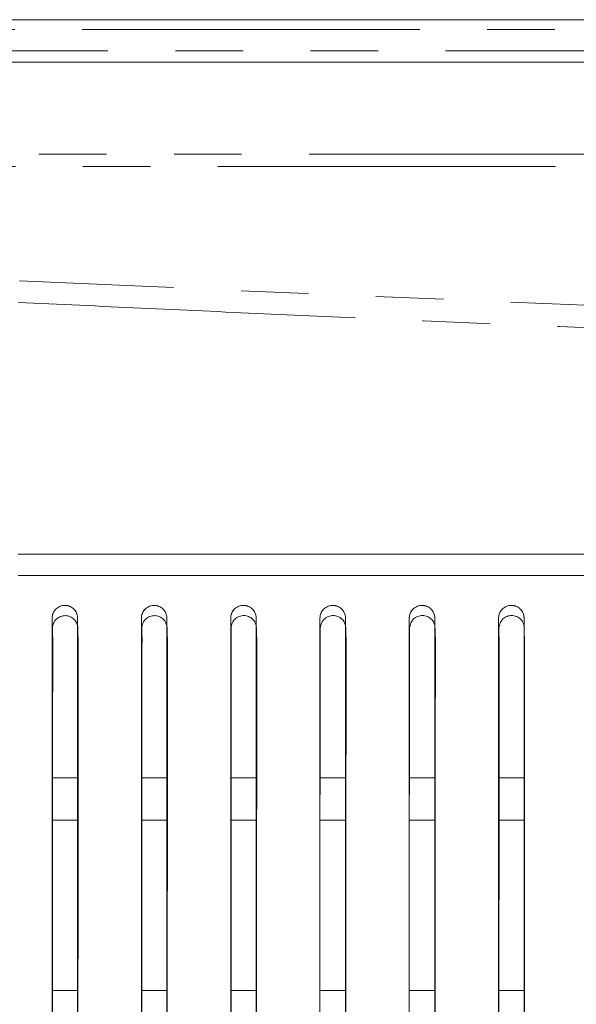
# Model space of a CAD drawing. Header units: millimetres. Extents: x 19 to 844, y 7 to 552.
# Tile 48 of 175: x 103 to 113, y 361 to 380. Entities that reach past the tile are written whole.
import ezdxf

# ---------------------------------------------------------------- set-up
doc = ezdxf.new("R2010")
doc.units = ezdxf.units.MM
doc.linetypes.add('PHANTOM', pattern=[12.7, 6.35, -1.27, 1.27, -1.27, 1.27, -1.27])

msp = doc.modelspace()

# ---------------------------------------------------------------- linework, layer by layer
at = {"color": 7, "linetype": 'Continuous', "lineweight": 15}
for p, q in [((313.406, 379.672), (59.89, 379.672)), ((60.324, 378.872), (312.972, 378.872)), ((104.975, 368.231), (104.973, 365.108)), ((104.975, 368.231), (104.973, 365.108)), ((104.975, 368.231), (104.973, 365.108)), ((104.975, 368.231), (104.973, 365.108)), ((106.655, 368.232), (106.653, 365.106)), ((106.655, 368.232), (106.653, 365.106)), ((106.655, 368.232), (106.653, 365.106)), ((106.655, 368.232), (106.653, 365.106)), ((108.334, 368.233), (108.333, 365.103)), ((108.334, 368.233), (108.333, 365.103)), ((108.334, 368.233), (108.333, 365.103)), ((108.334, 368.233), (108.333, 365.103)), ((110.014, 368.233), (110.013, 365.1)), ((110.014, 368.233), (110.013, 365.1)), ((110.014, 368.233), (110.013, 365.1)), ((110.014, 368.233), (110.013, 365.1))]:
    msp.add_line(p, q, dxfattribs=at)
at = {"color": 8, "linetype": 'PHANTOM', "lineweight": 0}
for p, q in [((313.406, 379.487), (59.89, 379.487)), ((59.89, 379.088), (313.406, 379.088)), ((304.972, 377.144), (68.325, 377.144)), ((68.309, 376.911), (304.988, 376.911)), ((103.768, 365.424), (103.288, 365.424)), ((105.448, 365.424), (104.968, 365.424)), ((107.128, 365.424), (106.648, 365.424)), ((108.808, 365.424), (108.328, 365.424)), ((110.488, 365.424), (110.008, 365.424)), ((112.168, 365.424), (111.688, 365.424)), ((103.288, 364.624), (103.768, 364.624)), ((104.968, 364.624), (105.448, 364.624)), ((106.648, 364.624), (107.128, 364.624)), ((108.328, 364.624), (108.808, 364.624)), ((110.008, 364.624), (110.488, 364.624)), ((111.688, 364.624), (112.168, 364.624)), ((103.768, 361.424), (103.288, 361.424)), ((105.448, 361.424), (104.968, 361.424)), ((107.128, 361.424), (106.648, 361.424)), ((108.808, 361.424), (108.328, 361.424)), ((110.488, 361.424), (110.008, 361.424)), ((112.168, 361.424), (111.688, 361.424))]:
    msp.add_line(p, q, dxfattribs=at)
for points, knots in [([(270.618, 374.765), (242.665, 373.473), (214.657, 372.827), (158.64, 372.827), (130.632, 373.473), (102.678, 374.765)], [0, 0, 0, 0, 0.5, 0.5, 1, 1, 1, 1]), ([(102.648, 374.36), (103.42, 374.323), (104.961, 374.25), (107.265, 374.145), (109.558, 374.042), (111.839, 373.944), (114.108, 373.849), (116.365, 373.757), (118.61, 373.668), (120.843, 373.583), (123.065, 373.501), (125.274, 373.422), (127.472, 373.347), (129.657, 373.274), (131.831, 373.205), (133.993, 373.139), (136.143, 373.076), (138.281, 373.015), (140.407, 372.958), (142.52, 372.903), (147.453, 372.782), (155.193, 372.62), (165.725, 372.462), (176.205, 372.369), (186.648, 372.337), (197.091, 372.369), (207.57, 372.462), (218.103, 372.62), (226.478, 372.795), (232.692, 372.951), (236.741, 373.063), (240.834, 373.184), (244.968, 373.317), (249.145, 373.461), (253.364, 373.616), (257.626, 373.783), (261.929, 373.963), (266.275, 374.154), (269.186, 374.291), (270.648, 374.36)], [0, 0, 0, 0, 0.013806, 0.02754, 0.041202, 0.054792, 0.06831, 0.081756, 0.09513, 0.108431, 0.121661, 0.134819, 0.147905, 0.160919, 0.173861, 0.18673, 0.199528, 0.212254, 0.224908, 0.237489, 0.249999, 0.312985, 0.375647, 0.437985, 0.5, 0.562008, 0.624344, 0.687008, 0.750001, 0.77385, 0.797955, 0.822315, 0.846932, 0.871804, 0.896932, 0.922315, 0.947954, 0.973849, 1, 1, 1, 1])]:
    msp.add_open_spline(points, degree=3, knots=knots, dxfattribs=at)
at = {"color": 7, "linetype": 'Continuous', "lineweight": 15}
for points, knots in [([(270.648, 369.624), (268.743, 369.624), (264.998, 369.624), (259.479, 369.624), (254.155, 369.624), (247.054, 369.624), (238.271, 369.624), (224.28, 369.624), (207.125, 369.624), (186.648, 369.624), (166.171, 369.624), (149.017, 369.624), (135.026, 369.624), (124.468, 369.624), (113.622, 369.624), (106.393, 369.624), (102.648, 369.624)], [0, 0, 0, 0, 0.03402, 0.066877, 0.09857, 0.1291, 0.193677, 0.255413, 0.378944, 0.5, 0.621055, 0.744586, 0.806322, 0.870899, 0.933122, 1, 1, 1, 1]), ([(102.648, 369.224), (104.485, 369.224), (108.138, 369.224), (113.589, 369.224), (118.98, 369.224), (126.117, 369.224), (134.968, 369.224), (148.959, 369.224), (166.169, 369.224), (186.648, 369.223), (207.128, 369.224), (224.338, 369.224), (238.329, 369.224), (248.977, 369.224), (259.767, 369.224), (266.995, 369.224), (270.648, 369.224)], [0, 0, 0, 0, 0.032796, 0.065242, 0.097337, 0.129081, 0.192682, 0.255389, 0.378927, 0.5, 0.621074, 0.744611, 0.807318, 0.870919, 0.934758, 1, 1, 1, 1]), ([(102.648, 369.224), (104.554, 369.224), (108.299, 369.224), (113.818, 369.224), (119.141, 369.224), (126.24, 369.224), (135.022, 369.224), (149.014, 369.224), (166.169, 369.224), (186.648, 369.224), (207.128, 369.224), (224.283, 369.224), (238.274, 369.224), (248.831, 369.224), (259.675, 369.224), (266.903, 369.224), (270.648, 369.224)], [0, 0, 0, 0, 0.034025, 0.06688, 0.098566, 0.129082, 0.19366, 0.255389, 0.378927, 0.5, 0.621074, 0.744612, 0.806339, 0.870919, 0.933119, 1, 1, 1, 1]), ([(103.768, 368.424), (103.768, 368.433), (103.768, 368.45), (103.763, 368.476), (103.754, 368.51), (103.734, 368.552), (103.692, 368.604), (103.625, 368.65), (103.533, 368.67), (103.455, 368.656), (103.399, 368.628), (103.357, 368.594), (103.319, 368.548), (103.293, 368.488), (103.29, 368.446), (103.288, 368.424)], [0, 0, 0, 0, 0.037218, 0.073431, 0.109013, 0.183888, 0.259357, 0.378919, 0.494602, 0.611763, 0.672448, 0.735608, 0.82367, 0.909766, 1, 1, 1, 1]), ([(103.288, 368.424), (103.289, 368.434), (103.289, 368.452), (103.294, 368.478), (103.301, 368.5), (103.311, 368.529), (103.33, 368.562), (103.372, 368.611), (103.439, 368.653), (103.533, 368.669), (103.624, 368.65), (103.688, 368.607), (103.728, 368.56), (103.749, 368.521), (103.765, 368.475), (103.767, 368.443), (103.768, 368.424)], [0, 0, 0, 0, 0.04143, 0.077799, 0.109109, 0.13536, 0.203161, 0.265088, 0.389728, 0.505127, 0.617072, 0.74006, 0.799597, 0.866298, 0.919914, 1, 1, 1, 1]), ([(105.448, 368.424), (105.448, 368.433), (105.448, 368.45), (105.443, 368.476), (105.434, 368.51), (105.414, 368.552), (105.372, 368.604), (105.305, 368.65), (105.213, 368.67), (105.135, 368.656), (105.079, 368.628), (105.037, 368.594), (104.999, 368.548), (104.973, 368.488), (104.97, 368.446), (104.968, 368.424)], [0, 0, 0, 0, 0.037202, 0.0734, 0.108967, 0.183827, 0.259291, 0.378884, 0.494625, 0.611842, 0.67254, 0.735703, 0.823745, 0.909809, 1, 1, 1, 1]), ([(104.968, 368.424), (104.969, 368.434), (104.969, 368.452), (104.974, 368.478), (104.98, 368.5), (104.991, 368.529), (105.01, 368.562), (105.052, 368.611), (105.119, 368.653), (105.212, 368.669), (105.304, 368.65), (105.368, 368.607), (105.408, 368.56), (105.429, 368.521), (105.445, 368.475), (105.447, 368.443), (105.448, 368.424)], [0, 0, 0, 0, 0.041409, 0.077761, 0.109055, 0.135293, 0.20308, 0.264993, 0.389662, 0.505105, 0.617109, 0.740128, 0.799664, 0.866356, 0.919969, 1, 1, 1, 1]), ([(107.128, 368.424), (107.128, 368.433), (107.128, 368.45), (107.123, 368.476), (107.114, 368.51), (107.094, 368.552), (107.052, 368.604), (106.985, 368.65), (106.893, 368.67), (106.815, 368.656), (106.759, 368.628), (106.717, 368.594), (106.679, 368.548), (106.653, 368.488), (106.65, 368.446), (106.648, 368.424)], [0, 0, 0, 0, 0.037187, 0.07337, 0.108922, 0.183767, 0.259225, 0.378848, 0.494647, 0.611919, 0.67263, 0.735797, 0.823819, 0.909852, 1, 1, 1, 1]), ([(106.648, 368.424), (106.649, 368.434), (106.649, 368.452), (106.654, 368.478), (106.66, 368.5), (106.671, 368.529), (106.69, 368.562), (106.732, 368.611), (106.799, 368.653), (106.892, 368.669), (106.984, 368.65), (107.048, 368.607), (107.088, 368.56), (107.109, 368.521), (107.125, 368.475), (107.127, 368.443), (107.128, 368.424)], [0, 0, 0, 0, 0.04139, 0.077724, 0.109003, 0.135227, 0.203001, 0.2649, 0.389598, 0.505085, 0.617146, 0.740197, 0.799732, 0.866413, 0.920025, 1, 1, 1, 1]), ([(108.808, 368.424), (108.808, 368.433), (108.808, 368.45), (108.803, 368.476), (108.794, 368.51), (108.774, 368.552), (108.732, 368.604), (108.665, 368.65), (108.573, 368.67), (108.495, 368.656), (108.439, 368.628), (108.397, 368.594), (108.359, 368.548), (108.333, 368.488), (108.33, 368.446), (108.328, 368.424)], [0, 0, 0, 0, 0.037172, 0.07334, 0.108877, 0.183707, 0.25916, 0.378812, 0.494668, 0.611994, 0.672717, 0.735889, 0.82389, 0.909893, 1, 1, 1, 1]), ([(108.328, 368.424), (108.329, 368.434), (108.329, 368.452), (108.334, 368.478), (108.34, 368.5), (108.351, 368.529), (108.37, 368.562), (108.412, 368.611), (108.479, 368.653), (108.572, 368.669), (108.664, 368.65), (108.728, 368.607), (108.768, 368.56), (108.789, 368.521), (108.805, 368.475), (108.807, 368.443), (108.808, 368.424)], [0, 0, 0, 0, 0.041372, 0.07769, 0.108953, 0.135163, 0.202925, 0.264811, 0.389538, 0.50507, 0.617188, 0.74027, 0.799804, 0.866472, 0.920082, 1, 1, 1, 1]), ([(110.488, 368.424), (110.488, 368.433), (110.488, 368.45), (110.483, 368.476), (110.474, 368.51), (110.454, 368.552), (110.412, 368.604), (110.345, 368.65), (110.253, 368.67), (110.175, 368.656), (110.119, 368.628), (110.077, 368.594), (110.039, 368.548), (110.013, 368.488), (110.01, 368.446), (110.008, 368.424)], [0, 0, 0, 0, 0.037157, 0.07331, 0.108833, 0.183648, 0.259094, 0.378775, 0.494687, 0.612066, 0.672802, 0.735979, 0.823961, 0.909934, 1, 1, 1, 1]), ([(110.008, 368.424), (110.009, 368.434), (110.009, 368.452), (110.014, 368.478), (110.02, 368.5), (110.031, 368.529), (110.05, 368.562), (110.092, 368.61), (110.159, 368.653), (110.252, 368.669), (110.344, 368.65), (110.408, 368.607), (110.448, 368.56), (110.469, 368.521), (110.485, 368.475), (110.487, 368.443), (110.488, 368.424)], [0, 0, 0, 0, 0.041355, 0.077656, 0.108904, 0.135099, 0.20285, 0.264722, 0.389479, 0.505053, 0.617228, 0.740338, 0.799871, 0.866528, 0.920141, 1, 1, 1, 1]), ([(112.168, 368.424), (112.168, 368.433), (112.168, 368.45), (112.163, 368.476), (112.154, 368.51), (112.134, 368.552), (112.092, 368.604), (112.025, 368.65), (111.933, 368.67), (111.855, 368.656), (111.799, 368.628), (111.757, 368.594), (111.719, 368.548), (111.693, 368.488), (111.69, 368.446), (111.688, 368.424)], [0, 0, 0, 0, 0.037142, 0.073281, 0.108789, 0.183589, 0.259029, 0.378738, 0.494704, 0.612137, 0.672885, 0.736067, 0.82403, 0.909974, 1, 1, 1, 1]), ([(111.688, 368.424), (111.689, 368.434), (111.689, 368.452), (111.694, 368.478), (111.7, 368.5), (111.711, 368.529), (111.73, 368.562), (111.772, 368.61), (111.839, 368.653), (111.932, 368.669), (112.024, 368.65), (112.088, 368.607), (112.128, 368.56), (112.149, 368.521), (112.165, 368.475), (112.167, 368.443), (112.168, 368.424)], [0, 0, 0, 0, 0.041339, 0.077624, 0.108857, 0.135037, 0.202776, 0.264635, 0.389421, 0.505037, 0.617268, 0.740406, 0.799938, 0.866584, 0.9202, 1, 1, 1, 1]), ([(103.775, 368.231), (103.773, 368.243), (103.771, 368.266), (103.763, 368.299), (103.751, 368.334), (103.731, 368.37), (103.692, 368.416), (103.628, 368.458), (103.537, 368.477), (103.445, 368.459), (103.38, 368.418), (103.339, 368.372), (103.316, 368.33), (103.301, 368.283), (103.297, 368.249), (103.295, 368.231)], [0, 0, 0, 0, 0.050783, 0.097672, 0.141078, 0.203689, 0.264726, 0.383625, 0.49776, 0.612278, 0.732595, 0.794275, 0.857488, 0.924351, 1, 1, 1, 1]), ([(103.775, 368.231), (103.773, 368.243), (103.771, 368.266), (103.763, 368.299), (103.751, 368.334), (103.731, 368.37), (103.692, 368.416), (103.628, 368.458), (103.537, 368.477), (103.445, 368.459), (103.38, 368.418), (103.339, 368.372), (103.316, 368.33), (103.301, 368.283), (103.297, 368.249), (103.295, 368.231)], [0, 0, 0, 0, 0.050783, 0.097672, 0.141078, 0.203689, 0.264726, 0.383625, 0.49776, 0.612278, 0.732595, 0.794275, 0.857488, 0.924351, 1, 1, 1, 1]), ([(103.775, 368.231), (103.773, 368.243), (103.771, 368.266), (103.763, 368.299), (103.751, 368.334), (103.731, 368.37), (103.692, 368.416), (103.628, 368.458), (103.537, 368.477), (103.445, 368.459), (103.38, 368.418), (103.339, 368.372), (103.316, 368.33), (103.301, 368.283), (103.297, 368.249), (103.295, 368.231)], [0, 0, 0, 0, 0.050787, 0.097678, 0.141086, 0.203698, 0.264735, 0.383631, 0.497759, 0.612272, 0.732586, 0.794265, 0.85748, 0.924347, 1, 1, 1, 1]), ([(103.775, 368.231), (103.773, 368.243), (103.771, 368.266), (103.763, 368.299), (103.751, 368.334), (103.731, 368.37), (103.692, 368.416), (103.628, 368.458), (103.537, 368.477), (103.445, 368.459), (103.38, 368.418), (103.339, 368.372), (103.316, 368.33), (103.301, 368.283), (103.297, 368.249), (103.295, 368.231)], [0, 0, 0, 0, 0.050787, 0.097678, 0.141086, 0.203698, 0.264735, 0.383631, 0.497759, 0.612272, 0.732586, 0.794265, 0.85748, 0.924347, 1, 1, 1, 1]), ([(105.455, 368.232), (105.453, 368.244), (105.45, 368.267), (105.443, 368.3), (105.431, 368.335), (105.411, 368.371), (105.372, 368.417), (105.308, 368.458), (105.217, 368.477), (105.125, 368.46), (105.059, 368.419), (105.019, 368.372), (104.996, 368.331), (104.981, 368.283), (104.977, 368.249), (104.975, 368.231)], [0, 0, 0, 0, 0.050792, 0.097685, 0.141092, 0.203708, 0.264753, 0.383679, 0.497828, 0.612351, 0.732658, 0.794327, 0.857526, 0.924373, 1, 1, 1, 1]), ([(105.455, 368.232), (105.453, 368.244), (105.45, 368.267), (105.443, 368.3), (105.431, 368.335), (105.411, 368.371), (105.372, 368.417), (105.308, 368.458), (105.217, 368.477), (105.125, 368.46), (105.059, 368.419), (105.019, 368.372), (104.996, 368.331), (104.981, 368.283), (104.977, 368.249), (104.975, 368.231)], [0, 0, 0, 0, 0.050792, 0.097685, 0.141092, 0.203708, 0.264753, 0.383679, 0.497828, 0.612351, 0.732658, 0.794327, 0.857526, 0.924373, 1, 1, 1, 1]), ([(105.455, 368.232), (105.453, 368.244), (105.45, 368.267), (105.443, 368.3), (105.431, 368.335), (105.411, 368.371), (105.372, 368.417), (105.308, 368.458), (105.217, 368.477), (105.125, 368.46), (105.059, 368.419), (105.019, 368.372), (104.996, 368.331), (104.981, 368.283), (104.977, 368.249), (104.975, 368.231)], [0, 0, 0, 0, 0.050795, 0.097691, 0.1411, 0.203717, 0.264763, 0.383684, 0.497827, 0.612345, 0.732649, 0.794318, 0.857518, 0.924368, 1, 1, 1, 1]), ([(105.455, 368.232), (105.453, 368.244), (105.45, 368.267), (105.443, 368.3), (105.431, 368.335), (105.411, 368.371), (105.372, 368.417), (105.308, 368.458), (105.217, 368.477), (105.125, 368.46), (105.059, 368.419), (105.019, 368.372), (104.996, 368.331), (104.981, 368.283), (104.977, 368.249), (104.975, 368.231)], [0, 0, 0, 0, 0.050795, 0.097691, 0.1411, 0.203717, 0.264763, 0.383684, 0.497827, 0.612345, 0.732649, 0.794318, 0.857518, 0.924368, 1, 1, 1, 1]), ([(107.134, 368.232), (107.133, 368.244), (107.13, 368.268), (107.123, 368.301), (107.111, 368.336), (107.091, 368.372), (107.052, 368.417), (106.988, 368.459), (106.897, 368.478), (106.805, 368.461), (106.739, 368.419), (106.699, 368.373), (106.676, 368.332), (106.661, 368.284), (106.657, 368.25), (106.655, 368.232)], [0, 0, 0, 0, 0.050801, 0.097699, 0.141108, 0.203727, 0.264781, 0.383732, 0.497895, 0.612423, 0.732721, 0.794379, 0.857564, 0.924394, 1, 1, 1, 1]), ([(107.134, 368.232), (107.133, 368.244), (107.13, 368.268), (107.123, 368.301), (107.111, 368.336), (107.091, 368.372), (107.052, 368.417), (106.988, 368.459), (106.897, 368.478), (106.805, 368.461), (106.739, 368.419), (106.699, 368.373), (106.676, 368.332), (106.661, 368.284), (106.657, 368.25), (106.655, 368.232)], [0, 0, 0, 0, 0.050801, 0.097699, 0.141108, 0.203727, 0.264781, 0.383732, 0.497895, 0.612423, 0.732721, 0.794379, 0.857564, 0.924394, 1, 1, 1, 1]), ([(107.134, 368.232), (107.133, 368.244), (107.13, 368.268), (107.123, 368.301), (107.111, 368.336), (107.091, 368.372), (107.052, 368.417), (106.988, 368.459), (106.897, 368.478), (106.805, 368.461), (106.739, 368.419), (106.699, 368.373), (106.676, 368.332), (106.661, 368.284), (106.657, 368.25), (106.655, 368.232)], [0, 0, 0, 0, 0.050804, 0.097705, 0.141115, 0.203737, 0.264791, 0.383738, 0.497895, 0.612417, 0.732711, 0.794369, 0.857556, 0.924389, 1, 1, 1, 1]), ([(107.134, 368.232), (107.133, 368.244), (107.13, 368.268), (107.123, 368.301), (107.111, 368.336), (107.091, 368.372), (107.052, 368.417), (106.988, 368.459), (106.897, 368.478), (106.805, 368.461), (106.739, 368.419), (106.699, 368.373), (106.676, 368.332), (106.661, 368.284), (106.657, 368.25), (106.655, 368.232)], [0, 0, 0, 0, 0.050804, 0.097705, 0.141115, 0.203737, 0.264791, 0.383738, 0.497895, 0.612417, 0.732711, 0.794369, 0.857556, 0.924389, 1, 1, 1, 1]), ([(108.814, 368.233), (108.813, 368.245), (108.81, 368.268), (108.803, 368.301), (108.791, 368.336), (108.771, 368.372), (108.732, 368.418), (108.668, 368.46), (108.577, 368.479), (108.485, 368.461), (108.419, 368.42), (108.379, 368.373), (108.356, 368.332), (108.341, 368.285), (108.337, 368.251), (108.334, 368.233)], [0, 0, 0, 0, 0.050809, 0.097713, 0.141123, 0.203747, 0.26481, 0.383786, 0.497963, 0.612495, 0.732783, 0.79443, 0.857601, 0.924414, 1, 1, 1, 1]), ([(108.814, 368.233), (108.813, 368.245), (108.81, 368.268), (108.803, 368.301), (108.791, 368.336), (108.771, 368.372), (108.732, 368.418), (108.668, 368.46), (108.577, 368.479), (108.485, 368.461), (108.419, 368.42), (108.379, 368.373), (108.356, 368.332), (108.341, 368.285), (108.337, 368.251), (108.334, 368.233)], [0, 0, 0, 0, 0.050809, 0.097713, 0.141123, 0.203747, 0.26481, 0.383786, 0.497963, 0.612495, 0.732783, 0.79443, 0.857601, 0.924414, 1, 1, 1, 1]), ([(108.814, 368.233), (108.813, 368.245), (108.81, 368.268), (108.803, 368.301), (108.791, 368.336), (108.771, 368.372), (108.732, 368.418), (108.668, 368.46), (108.577, 368.479), (108.485, 368.461), (108.419, 368.42), (108.379, 368.373), (108.356, 368.332), (108.341, 368.285), (108.337, 368.251), (108.334, 368.233)], [0, 0, 0, 0, 0.050813, 0.097719, 0.141131, 0.203757, 0.264819, 0.383792, 0.497963, 0.612489, 0.732773, 0.79442, 0.857593, 0.924409, 1, 1, 1, 1]), ([(108.814, 368.233), (108.813, 368.245), (108.81, 368.268), (108.803, 368.301), (108.791, 368.336), (108.771, 368.372), (108.732, 368.418), (108.668, 368.46), (108.577, 368.479), (108.485, 368.461), (108.419, 368.42), (108.379, 368.373), (108.356, 368.332), (108.341, 368.285), (108.337, 368.251), (108.334, 368.233)], [0, 0, 0, 0, 0.050813, 0.097719, 0.141131, 0.203757, 0.264819, 0.383792, 0.497963, 0.612489, 0.732773, 0.79442, 0.857593, 0.924409, 1, 1, 1, 1]), ([(110.494, 368.233), (110.493, 368.245), (110.49, 368.269), (110.483, 368.302), (110.47, 368.337), (110.451, 368.373), (110.412, 368.419), (110.348, 368.46), (110.257, 368.479), (110.165, 368.462), (110.099, 368.42), (110.059, 368.374), (110.036, 368.333), (110.021, 368.285), (110.017, 368.251), (110.014, 368.233)], [0, 0, 0, 0, 0.050818, 0.097727, 0.141139, 0.203768, 0.264839, 0.38384, 0.498031, 0.612565, 0.732844, 0.79448, 0.857638, 0.924434, 1, 1, 1, 1]), ([(110.494, 368.233), (110.493, 368.245), (110.49, 368.269), (110.483, 368.302), (110.47, 368.337), (110.451, 368.373), (110.412, 368.419), (110.348, 368.46), (110.257, 368.479), (110.165, 368.462), (110.099, 368.42), (110.059, 368.374), (110.036, 368.333), (110.021, 368.285), (110.017, 368.251), (110.014, 368.233)], [0, 0, 0, 0, 0.050818, 0.097727, 0.141139, 0.203768, 0.264839, 0.38384, 0.498031, 0.612565, 0.732844, 0.79448, 0.857638, 0.924434, 1, 1, 1, 1]), ([(110.494, 368.233), (110.493, 368.245), (110.49, 368.269), (110.483, 368.302), (110.47, 368.337), (110.451, 368.373), (110.412, 368.419), (110.348, 368.46), (110.257, 368.479), (110.165, 368.462), (110.099, 368.42), (110.059, 368.374), (110.036, 368.333), (110.021, 368.285), (110.017, 368.251), (110.014, 368.233)], [0, 0, 0, 0, 0.050822, 0.097733, 0.141147, 0.203778, 0.264848, 0.383846, 0.49803, 0.61256, 0.732834, 0.79447, 0.857629, 0.924429, 1, 1, 1, 1]), ([(110.494, 368.233), (110.493, 368.245), (110.49, 368.269), (110.483, 368.302), (110.47, 368.337), (110.451, 368.373), (110.412, 368.419), (110.348, 368.46), (110.257, 368.479), (110.165, 368.462), (110.099, 368.42), (110.059, 368.374), (110.036, 368.333), (110.021, 368.285), (110.017, 368.251), (110.014, 368.233)], [0, 0, 0, 0, 0.050822, 0.097733, 0.141147, 0.203778, 0.264848, 0.383846, 0.49803, 0.61256, 0.732834, 0.79447, 0.857629, 0.924429, 1, 1, 1, 1]), ([(112.174, 368.234), (112.173, 368.246), (112.17, 368.269), (112.162, 368.302), (112.15, 368.337), (112.131, 368.373), (112.092, 368.419), (112.027, 368.461), (111.937, 368.48), (111.845, 368.462), (111.779, 368.421), (111.739, 368.375), (111.716, 368.333), (111.701, 368.286), (111.697, 368.252), (111.694, 368.234)], [0, 0, 0, 0, 0.050828, 0.097742, 0.141156, 0.20379, 0.264869, 0.383894, 0.498098, 0.612636, 0.732904, 0.79453, 0.857674, 0.924454, 1, 1, 1, 1]), ([(112.174, 368.234), (112.173, 368.246), (112.17, 368.269), (112.162, 368.302), (112.15, 368.337), (112.131, 368.373), (112.092, 368.419), (112.027, 368.461), (111.937, 368.48), (111.845, 368.462), (111.779, 368.421), (111.739, 368.375), (111.716, 368.333), (111.701, 368.286), (111.697, 368.252), (111.694, 368.234)], [0, 0, 0, 0, 0.050828, 0.097742, 0.141156, 0.20379, 0.264869, 0.383894, 0.498098, 0.612636, 0.732904, 0.79453, 0.857674, 0.924454, 1, 1, 1, 1]), ([(112.174, 368.234), (112.173, 368.246), (112.17, 368.269), (112.162, 368.302), (112.15, 368.337), (112.131, 368.373), (112.092, 368.419), (112.027, 368.461), (111.937, 368.48), (111.845, 368.462), (111.779, 368.421), (111.739, 368.375), (111.716, 368.333), (111.701, 368.286), (111.697, 368.252), (111.694, 368.234)], [0, 0, 0, 0, 0.050831, 0.097748, 0.141164, 0.203799, 0.264878, 0.3839, 0.498098, 0.61263, 0.732895, 0.79452, 0.857665, 0.924449, 1, 1, 1, 1]), ([(112.174, 368.234), (112.173, 368.246), (112.17, 368.269), (112.162, 368.302), (112.15, 368.337), (112.131, 368.373), (112.092, 368.419), (112.027, 368.461), (111.937, 368.48), (111.845, 368.462), (111.779, 368.421), (111.739, 368.375), (111.716, 368.333), (111.701, 368.286), (111.697, 368.252), (111.694, 368.234)], [0, 0, 0, 0, 0.050831, 0.097748, 0.141164, 0.203799, 0.264878, 0.3839, 0.498098, 0.61263, 0.732895, 0.79452, 0.857665, 0.924449, 1, 1, 1, 1]), ([(103.288, 341.624), (103.288, 344.818), (103.288, 351.971), (103.288, 360.862), (103.288, 366.591), (103.288, 368.424)], [0.3021819, 0.3021819, 0.3021819, 0.3021819, 0.5, 0.75, 0.8680372, 0.8680372, 0.8680372, 0.8680372]), ([(103.288, 368.424), (103.288, 368.103), (103.288, 367.463), (103.288, 366.505), (103.288, 365.554), (103.288, 364.609), (103.288, 363.672), (103.288, 362.74), (103.288, 360.996), (103.288, 358.473), (103.288, 355.113), (103.288, 351.783), (103.288, 349.145), (103.288, 347.265), (103.288, 346.11), (103.288, 344.969), (103.288, 343.842), (103.288, 342.729), (103.288, 341.99), (103.288, 341.624)], [0, 0, 0, 0, 0.036923, 0.073532, 0.109829, 0.145815, 0.181488, 0.216851, 0.251904, 0.379888, 0.502492, 0.629855, 0.75178, 0.794735, 0.83705, 0.87873, 0.919779, 0.960201, 1, 1, 1, 1]), ([(103.768, 341.624), (103.768, 344.814), (103.768, 351.962), (103.768, 360.852), (103.768, 366.585), (103.768, 368.424)], [0.3023209, 0.3023209, 0.3023209, 0.3023209, 0.5, 0.75, 0.8684523, 0.8684523, 0.8684523, 0.8684523]), ([(103.768, 341.624), (103.768, 341.823), (103.768, 342.223), (103.768, 342.825), (103.768, 343.431), (103.768, 344.041), (103.768, 344.655), (103.768, 345.274), (103.768, 345.897), (103.768, 346.524), (103.768, 347.155), (103.768, 347.79), (103.768, 349.32), (103.768, 351.782), (103.768, 355.113), (103.768, 358.473), (103.768, 361.229), (103.768, 363.444), (103.768, 365.087), (103.768, 366.75), (103.768, 367.863), (103.768, 368.424)], [0, 0, 0, 0, 0.02163, 0.043446, 0.065448, 0.087636, 0.110012, 0.132576, 0.155328, 0.17827, 0.201402, 0.224725, 0.248239, 0.370158, 0.497538, 0.620125, 0.748122, 0.809655, 0.872143, 0.935591, 1, 1, 1, 1]), ([(104.968, 341.624), (104.968, 344.805), (104.968, 351.939), (104.968, 360.83), (104.968, 366.572), (104.968, 368.424)], [0.3026654, 0.3026654, 0.3026654, 0.3026654, 0.5, 0.75, 0.8694815, 0.8694815, 0.8694815, 0.8694815]), ([(104.968, 368.424), (104.968, 368.102), (104.968, 367.462), (104.968, 366.505), (104.968, 365.554), (104.968, 364.609), (104.968, 363.671), (104.968, 362.74), (104.968, 360.995), (104.968, 358.473), (104.968, 355.113), (104.968, 351.783), (104.968, 349.145), (104.968, 347.265), (104.968, 346.11), (104.968, 344.968), (104.968, 343.841), (104.968, 342.729), (104.968, 341.99), (104.968, 341.624)], [0, 0, 0, 0, 0.03692, 0.073525, 0.109815, 0.145792, 0.181455, 0.216805, 0.251843, 0.37985, 0.502415, 0.629801, 0.751725, 0.794701, 0.837033, 0.878725, 0.91978, 0.960204, 1, 1, 1, 1]), ([(105.448, 341.624), (105.448, 344.801), (105.448, 351.93), (105.448, 360.821), (105.448, 366.566), (105.448, 368.424)], [0.302802, 0.302802, 0.302802, 0.302802, 0.5, 0.75, 0.8698897, 0.8698897, 0.8698897, 0.8698897]), ([(105.448, 341.624), (105.448, 341.823), (105.448, 342.223), (105.448, 342.825), (105.448, 343.43), (105.448, 344.04), (105.448, 344.655), (105.448, 345.273), (105.448, 345.896), (105.448, 346.523), (105.448, 347.155), (105.448, 347.79), (105.448, 349.32), (105.448, 351.782), (105.448, 355.113), (105.448, 358.473), (105.448, 361.229), (105.448, 363.444), (105.448, 365.086), (105.448, 366.75), (105.448, 367.863), (105.448, 368.424)], [0, 0, 0, 0, 0.021628, 0.043443, 0.065445, 0.087635, 0.110015, 0.132583, 0.155343, 0.178293, 0.201434, 0.224768, 0.248294, 0.370212, 0.497615, 0.620162, 0.748182, 0.809691, 0.872161, 0.935597, 1, 1, 1, 1]), ([(106.648, 341.624), (106.648, 344.792), (106.648, 351.907), (106.648, 360.798), (106.648, 366.553), (106.648, 368.424)], [0.3031406, 0.3031406, 0.3031406, 0.3031406, 0.5, 0.75, 0.8709012, 0.8709012, 0.8709012, 0.8709012]), ([(106.648, 368.424), (106.648, 368.102), (106.648, 367.462), (106.648, 366.504), (106.648, 365.553), (106.648, 364.609), (106.648, 363.671), (106.648, 362.74), (106.648, 360.995), (106.648, 358.473), (106.648, 355.112), (106.648, 351.782), (106.648, 349.145), (106.648, 347.265), (106.648, 346.109), (106.648, 344.968), (106.648, 343.841), (106.648, 342.728), (106.648, 341.99), (106.648, 341.624)], [0, 0, 0, 0, 0.036918, 0.073518, 0.109802, 0.14577, 0.181423, 0.216761, 0.251784, 0.379813, 0.502339, 0.629748, 0.75167, 0.794668, 0.837016, 0.87872, 0.919782, 0.960207, 1, 1, 1, 1]), ([(107.128, 341.624), (107.128, 344.788), (107.128, 351.898), (107.128, 360.789), (107.128, 366.548), (107.128, 368.424)], [0.3032748, 0.3032748, 0.3032748, 0.3032748, 0.5, 0.75, 0.8713023, 0.8713023, 0.8713023, 0.8713023]), ([(107.128, 341.624), (107.128, 341.823), (107.128, 342.223), (107.128, 342.824), (107.128, 343.43), (107.128, 344.04), (107.128, 344.654), (107.128, 345.273), (107.128, 345.896), (107.128, 346.523), (107.128, 347.154), (107.128, 347.79), (107.128, 349.32), (107.128, 351.782), (107.128, 355.112), (107.128, 358.473), (107.128, 361.229), (107.128, 363.444), (107.128, 365.086), (107.128, 366.749), (107.128, 367.863), (107.128, 368.424)], [0, 0, 0, 0, 0.021626, 0.043439, 0.065442, 0.087634, 0.110017, 0.132591, 0.155356, 0.178314, 0.201465, 0.22481, 0.248348, 0.370264, 0.497691, 0.620199, 0.748241, 0.809725, 0.872178, 0.935602, 1, 1, 1, 1]), ([(108.328, 341.624), (108.328, 344.78), (108.328, 351.876), (108.328, 360.768), (108.328, 366.535), (108.328, 368.424)], [0.3036074, 0.3036074, 0.3036074, 0.3036074, 0.5, 0.75, 0.872296, 0.872296, 0.872296, 0.872296]), ([(108.328, 368.424), (108.328, 368.102), (108.328, 367.462), (108.328, 366.504), (108.328, 365.553), (108.328, 364.608), (108.328, 363.671), (108.328, 362.74), (108.328, 360.995), (108.328, 358.473), (108.328, 355.112), (108.328, 351.782), (108.328, 349.145), (108.328, 347.265), (108.328, 346.109), (108.328, 344.967), (108.328, 343.84), (108.328, 342.728), (108.328, 341.99), (108.328, 341.624)], [0, 0, 0, 0, 0.036916, 0.073512, 0.10979, 0.14575, 0.181392, 0.216717, 0.251726, 0.379777, 0.502264, 0.629696, 0.751617, 0.794636, 0.837, 0.878715, 0.919784, 0.960211, 1, 1, 1, 1]), ([(108.808, 341.624), (108.808, 344.776), (108.808, 351.867), (108.808, 360.759), (108.808, 366.529), (108.808, 368.424)], [0.3037392, 0.3037392, 0.3037392, 0.3037392, 0.5, 0.75, 0.8726899, 0.8726899, 0.8726899, 0.8726899]), ([(108.808, 341.624), (108.808, 341.823), (108.808, 342.223), (108.808, 342.824), (108.808, 343.429), (108.808, 344.039), (108.808, 344.654), (108.808, 345.272), (108.808, 345.895), (108.808, 346.523), (108.808, 347.154), (108.808, 347.79), (108.808, 349.32), (108.808, 351.782), (108.808, 355.112), (108.808, 358.473), (108.808, 361.228), (108.808, 363.444), (108.808, 365.086), (108.808, 366.749), (108.808, 367.863), (108.808, 368.424)], [0, 0, 0, 0, 0.021623, 0.043436, 0.065439, 0.087633, 0.110019, 0.132598, 0.15537, 0.178335, 0.201496, 0.224851, 0.248401, 0.370316, 0.497765, 0.620234, 0.748299, 0.809758, 0.872193, 0.935606, 1, 1, 1, 1]), ([(110.008, 341.624), (110.008, 344.767), (110.008, 351.846), (110.008, 360.738), (110.008, 366.516), (110.008, 368.424)], [0.3040657, 0.3040657, 0.3040657, 0.3040657, 0.5, 0.75, 0.8736657, 0.8736657, 0.8736657, 0.8736657]), ([(110.008, 368.424), (110.008, 368.102), (110.008, 367.462), (110.008, 366.504), (110.008, 365.552), (110.008, 364.608), (110.008, 363.67), (110.008, 362.74), (110.008, 360.994), (110.008, 358.472), (110.008, 355.112), (110.008, 351.782), (110.008, 349.145), (110.008, 347.264), (110.008, 346.108), (110.008, 344.967), (110.008, 343.84), (110.008, 342.728), (110.008, 341.99), (110.008, 341.624)], [0, 0, 0, 0, 0.036914, 0.073507, 0.109779, 0.145731, 0.181362, 0.216675, 0.251669, 0.379743, 0.502191, 0.629645, 0.751564, 0.794604, 0.836985, 0.878711, 0.919786, 0.960214, 1, 1, 1, 1]), ([(110.488, 341.624), (110.488, 344.764), (110.488, 351.837), (110.488, 360.729), (110.488, 366.511), (110.488, 368.424)], [0.304195, 0.304195, 0.304195, 0.304195, 0.5, 0.75, 0.8740523, 0.8740523, 0.8740523, 0.8740523]), ([(110.488, 341.624), (110.488, 341.823), (110.488, 342.222), (110.488, 342.823), (110.488, 343.429), (110.488, 344.039), (110.488, 344.653), (110.488, 345.272), (110.488, 345.895), (110.488, 346.522), (110.488, 347.154), (110.488, 347.79), (110.488, 349.32), (110.488, 351.782), (110.488, 355.112), (110.488, 358.472), (110.488, 361.228), (110.488, 363.443), (110.488, 365.085), (110.488, 366.749), (110.488, 367.862), (110.488, 368.424)], [0, 0, 0, 0, 0.02162, 0.043432, 0.065436, 0.087632, 0.110021, 0.132605, 0.155383, 0.178356, 0.201526, 0.224892, 0.248454, 0.370367, 0.497839, 0.620268, 0.748356, 0.809791, 0.872208, 0.93561, 1, 1, 1, 1]), ([(111.688, 341.624), (111.688, 344.755), (111.688, 351.816), (111.688, 360.708), (111.688, 366.499), (111.688, 368.424)], [0.3045154, 0.3045154, 0.3045154, 0.3045154, 0.5, 0.75, 0.8750098, 0.8750098, 0.8750098, 0.8750098]), ([(111.688, 368.424), (111.688, 368.102), (111.688, 367.462), (111.688, 366.503), (111.688, 365.552), (111.688, 364.608), (111.688, 363.67), (111.688, 362.74), (111.688, 360.994), (111.688, 358.472), (111.688, 355.111), (111.688, 351.782), (111.688, 349.144), (111.688, 347.264), (111.688, 346.108), (111.688, 344.966), (111.688, 343.839), (111.688, 342.728), (111.688, 341.99), (111.688, 341.624)], [0, 0, 0, 0, 0.036913, 0.073503, 0.109769, 0.145713, 0.181334, 0.216634, 0.251612, 0.37971, 0.502119, 0.629596, 0.751512, 0.794573, 0.83697, 0.878707, 0.919788, 0.960218, 1, 1, 1, 1]), ([(112.168, 341.624), (112.168, 344.752), (112.168, 351.807), (112.168, 360.7), (112.168, 366.494), (112.168, 368.424)], [0.3046423, 0.3046423, 0.3046423, 0.3046423, 0.5, 0.75, 0.8753892, 0.8753892, 0.8753892, 0.8753892]), ([(112.168, 341.624), (112.168, 341.823), (112.168, 342.222), (112.168, 342.823), (112.168, 343.428), (112.168, 344.038), (112.168, 344.653), (112.168, 345.271), (112.168, 345.894), (112.168, 346.522), (112.168, 347.154), (112.168, 347.79), (112.168, 349.32), (112.168, 351.782), (112.168, 355.111), (112.168, 358.472), (112.168, 361.227), (112.168, 363.443), (112.168, 365.085), (112.168, 366.748), (112.168, 367.862), (112.168, 368.424)], [0, 0, 0, 0, 0.021618, 0.043428, 0.065432, 0.08763, 0.110023, 0.132611, 0.155396, 0.178377, 0.201555, 0.224931, 0.248506, 0.370416, 0.49791, 0.6203, 0.748412, 0.809822, 0.872221, 0.935613, 1, 1, 1, 1]), ([(103.295, 368.231), (103.294, 365.774), (103.292, 360.876), (103.29, 353.946), (103.289, 347.541), (103.289, 343.58), (103.289, 341.623)], [0, 0, 0, 0, 0.283511, 0.565193, 0.785216, 1, 1, 1, 1]), ([(103.295, 368.231), (103.294, 365.774), (103.292, 360.876), (103.29, 353.946), (103.289, 347.541), (103.289, 343.58), (103.289, 341.623)], [0, 0, 0, 0, 0.283511, 0.565193, 0.785216, 1, 1, 1, 1]), ([(103.295, 368.231), (103.294, 365.774), (103.292, 360.876), (103.29, 353.946), (103.289, 347.541), (103.289, 343.58), (103.289, 341.623)], [0, 0, 0, 0, 0.283511, 0.565193, 0.785216, 1, 1, 1, 1]), ([(103.295, 368.231), (103.294, 365.774), (103.292, 360.876), (103.29, 353.946), (103.289, 347.541), (103.289, 343.58), (103.289, 341.623)], [0, 0, 0, 0, 0.283511, 0.565193, 0.785216, 1, 1, 1, 1]), ([(103.769, 348.624), (103.769, 349.617), (103.77, 352.296), (103.771, 356.899), (103.772, 362.449), (103.774, 366.301), (103.775, 368.231)], [0, 0, 0, 0, 0.1487569, 0.4010243, 0.6997723, 1, 1, 1, 1]), ([(103.769, 348.624), (103.769, 349.617), (103.77, 352.296), (103.771, 356.899), (103.772, 362.449), (103.774, 366.301), (103.775, 368.231)], [0, 0, 0, 0, 0.1487569, 0.4010243, 0.6997723, 1, 1, 1, 1]), ([(103.769, 348.624), (103.769, 349.617), (103.77, 352.296), (103.771, 356.899), (103.772, 362.449), (103.774, 366.301), (103.775, 368.231)], [0, 0, 0, 0, 0.1487569, 0.4010243, 0.6997723, 1, 1, 1, 1]), ([(103.769, 348.624), (103.769, 349.617), (103.77, 352.296), (103.771, 356.899), (103.772, 362.449), (103.774, 366.301), (103.775, 368.231)], [0, 0, 0, 0, 0.1487569, 0.4010243, 0.6997723, 1, 1, 1, 1]), ([(105.449, 341.508), (105.449, 344.67), (105.45, 351.772), (105.452, 360.642), (105.454, 366.377), (105.455, 368.232)], [0.302802, 0.302802, 0.302802, 0.302802, 0.5, 0.75, 0.8698897, 0.8698897, 0.8698897, 0.8698897]), ([(105.449, 341.508), (105.449, 344.67), (105.45, 351.772), (105.452, 360.642), (105.454, 366.377), (105.455, 368.232)], [0.302802, 0.302802, 0.302802, 0.302802, 0.5, 0.75, 0.8698897, 0.8698897, 0.8698897, 0.8698897]), ([(105.449, 341.508), (105.449, 344.67), (105.45, 351.772), (105.452, 360.642), (105.454, 366.377), (105.455, 368.232)], [0.302802, 0.302802, 0.302802, 0.302802, 0.5, 0.75, 0.8698897, 0.8698897, 0.8698897, 0.8698897]), ([(105.449, 341.508), (105.449, 344.67), (105.45, 351.772), (105.452, 360.642), (105.454, 366.377), (105.455, 368.232)], [0.302802, 0.302802, 0.302802, 0.302802, 0.5, 0.75, 0.8698897, 0.8698897, 0.8698897, 0.8698897]), ([(107.129, 341.508), (107.129, 344.658), (107.13, 351.741), (107.132, 360.611), (107.134, 366.359), (107.134, 368.232)], [0.3032748, 0.3032748, 0.3032748, 0.3032748, 0.5, 0.75, 0.8713023, 0.8713023, 0.8713023, 0.8713023]), ([(107.129, 341.508), (107.129, 344.658), (107.13, 351.741), (107.132, 360.611), (107.134, 366.359), (107.134, 368.232)], [0.3032748, 0.3032748, 0.3032748, 0.3032748, 0.5, 0.75, 0.8713023, 0.8713023, 0.8713023, 0.8713023]), ([(107.129, 341.508), (107.129, 344.658), (107.13, 351.741), (107.132, 360.611), (107.134, 366.359), (107.134, 368.232)], [0.3032748, 0.3032748, 0.3032748, 0.3032748, 0.5, 0.75, 0.8713023, 0.8713023, 0.8713023, 0.8713023]), ([(107.129, 341.508), (107.129, 344.658), (107.13, 351.741), (107.132, 360.611), (107.134, 366.359), (107.134, 368.232)], [0.3032748, 0.3032748, 0.3032748, 0.3032748, 0.5, 0.75, 0.8713023, 0.8713023, 0.8713023, 0.8713023]), ([(108.809, 341.508), (108.809, 344.646), (108.809, 351.71), (108.812, 360.581), (108.814, 366.341), (108.814, 368.233)], [0.3037392, 0.3037392, 0.3037392, 0.3037392, 0.5, 0.75, 0.8726899, 0.8726899, 0.8726899, 0.8726899]), ([(108.809, 341.508), (108.809, 344.646), (108.809, 351.71), (108.812, 360.581), (108.814, 366.341), (108.814, 368.233)], [0.3037392, 0.3037392, 0.3037392, 0.3037392, 0.5, 0.75, 0.8726899, 0.8726899, 0.8726899, 0.8726899]), ([(108.809, 341.508), (108.809, 344.646), (108.809, 351.71), (108.812, 360.581), (108.814, 366.341), (108.814, 368.233)], [0.3037392, 0.3037392, 0.3037392, 0.3037392, 0.5, 0.75, 0.8726899, 0.8726899, 0.8726899, 0.8726899]), ([(108.809, 341.508), (108.809, 344.646), (108.809, 351.71), (108.812, 360.581), (108.814, 366.341), (108.814, 368.233)], [0.3037392, 0.3037392, 0.3037392, 0.3037392, 0.5, 0.75, 0.8726899, 0.8726899, 0.8726899, 0.8726899]), ([(110.489, 341.508), (110.489, 344.634), (110.489, 351.681), (110.492, 360.552), (110.494, 366.324), (110.494, 368.233)], [0.3041976, 0.3041976, 0.3041976, 0.3041976, 0.5, 0.75, 0.8740523, 0.8740523, 0.8740523, 0.8740523]), ([(110.489, 341.508), (110.489, 344.634), (110.489, 351.681), (110.492, 360.552), (110.494, 366.324), (110.494, 368.233)], [0.3041976, 0.3041976, 0.3041976, 0.3041976, 0.5, 0.75, 0.8740523, 0.8740523, 0.8740523, 0.8740523]), ([(110.489, 341.508), (110.489, 344.634), (110.489, 351.681), (110.492, 360.552), (110.494, 366.324), (110.494, 368.233)], [0.3041976, 0.3041976, 0.3041976, 0.3041976, 0.5, 0.75, 0.8740523, 0.8740523, 0.8740523, 0.8740523]), ([(110.489, 341.508), (110.489, 344.634), (110.489, 351.681), (110.492, 360.552), (110.494, 366.324), (110.494, 368.233)], [0.3041976, 0.3041976, 0.3041976, 0.3041976, 0.5, 0.75, 0.8740523, 0.8740523, 0.8740523, 0.8740523]), ([(111.694, 368.234), (111.693, 365.776), (111.692, 360.875), (111.69, 353.947), (111.689, 347.541), (111.689, 343.58), (111.689, 341.623)], [0, 0, 0, 0, 0.283194, 0.564821, 0.784962, 1, 1, 1, 1]), ([(111.694, 368.234), (111.693, 365.776), (111.692, 360.875), (111.69, 353.947), (111.689, 347.541), (111.689, 343.58), (111.689, 341.623)], [0, 0, 0, 0, 0.283194, 0.564821, 0.784962, 1, 1, 1, 1]), ([(111.694, 368.234), (111.693, 365.776), (111.692, 360.875), (111.69, 353.947), (111.689, 347.541), (111.689, 343.58), (111.689, 341.623)], [0, 0, 0, 0, 0.283194, 0.564821, 0.784962, 1, 1, 1, 1]), ([(111.694, 368.234), (111.693, 365.776), (111.692, 360.875), (111.69, 353.947), (111.689, 347.541), (111.689, 343.58), (111.689, 341.623)], [0, 0, 0, 0, 0.283194, 0.564821, 0.784962, 1, 1, 1, 1]), ([(103.3, 368.07), (103.298, 365.617), (103.295, 360.728), (103.292, 353.813), (103.29, 347.456), (103.289, 343.539), (103.289, 341.621)], [0, 0, 0, 0, 0.284732, 0.567491, 0.788213, 1, 1, 1, 1]), ([(103.769, 341.411), (103.769, 344.574), (103.771, 351.672), (103.775, 360.524), (103.778, 366.238), (103.78, 368.07)], [0.3023209, 0.3023209, 0.3023209, 0.3023209, 0.5, 0.75, 0.8684523, 0.8684523, 0.8684523, 0.8684523]), ([(104.98, 368.071), (104.978, 365.618), (104.975, 360.728), (104.972, 353.813), (104.97, 347.456), (104.969, 343.539), (104.969, 341.621)], [0, 0, 0, 0, 0.284665, 0.567413, 0.788159, 1, 1, 1, 1]), ([(105.449, 341.411), (105.449, 344.561), (105.45, 351.641), (105.455, 360.493), (105.458, 366.22), (105.46, 368.071)], [0.302802, 0.302802, 0.302802, 0.302802, 0.5, 0.75, 0.8698897, 0.8698897, 0.8698897, 0.8698897]), ([(106.66, 368.072), (106.658, 365.619), (106.655, 360.728), (106.652, 353.813), (106.65, 347.457), (106.649, 343.539), (106.649, 341.621)], [0, 0, 0, 0, 0.2846, 0.567336, 0.788105, 1, 1, 1, 1]), ([(107.129, 341.411), (107.129, 344.549), (107.13, 351.61), (107.134, 360.463), (107.138, 366.202), (107.14, 368.073)], [0.3032748, 0.3032748, 0.3032748, 0.3032748, 0.5, 0.75, 0.8713023, 0.8713023, 0.8713023, 0.8713023]), ([(108.809, 341.411), (108.809, 344.537), (108.81, 351.58), (108.814, 360.433), (108.818, 366.185), (108.819, 368.074)], [0.3037392, 0.3037392, 0.3037392, 0.3037392, 0.5, 0.75, 0.8726899, 0.8726899, 0.8726899, 0.8726899]), ([(110.489, 341.412), (110.489, 344.525), (110.49, 351.55), (110.494, 360.404), (110.498, 366.168), (110.499, 368.075)], [0.3041976, 0.3041976, 0.3041976, 0.3041976, 0.5, 0.75, 0.8740523, 0.8740523, 0.8740523, 0.8740523]), ([(111.699, 368.075), (111.698, 365.622), (111.694, 360.729), (111.691, 353.814), (111.69, 347.457), (111.689, 343.54), (111.689, 341.621)], [0, 0, 0, 0, 0.284411, 0.567112, 0.787949, 1, 1, 1, 1]), ([(112.169, 341.412), (112.169, 344.514), (112.17, 351.521), (112.174, 360.376), (112.178, 366.151), (112.179, 368.076)], [0.3046448, 0.3046448, 0.3046448, 0.3046448, 0.5, 0.75, 0.8753892, 0.8753892, 0.8753892, 0.8753892])]:
    msp.add_open_spline(points, degree=3, knots=knots, dxfattribs=at)

doc.saveas('drawing.dxf')
